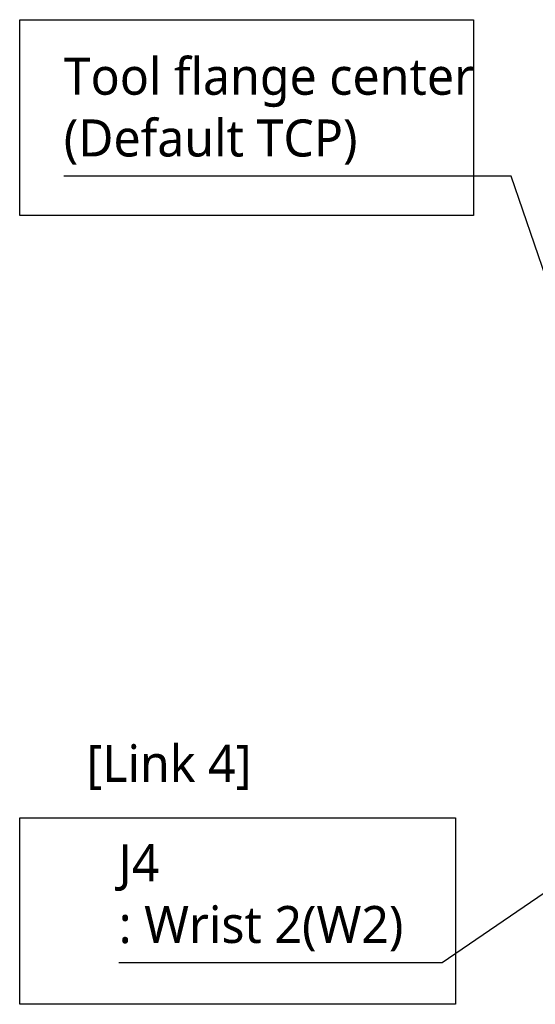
# Model space of a CAD drawing. Header units: millimetres. Extents: x 0 to 4378, y 0 to 2376.
# Tile 213 of 256: x 1186 to 1409, y 1458 to 1883. Entities that reach past the tile are written whole.
import ezdxf

# ---------------------------------------------------------------- set-up
doc = ezdxf.new("R2010")
doc.units = ezdxf.units.MM
doc.header["$LTSCALE"] = 0.2
doc.layers.add('05_Section Line', color=3, linetype='Continuous')
doc.styles.add('Rainbow-5.0 Style', font='malgunsl.ttf')
doc.dimstyles.new('Rainbow-5.0 Style', dxfattribs={"dimtxt": 4, "dimasz": 2.5, "dimexe": 1, "dimexo": 1, "dimgap": 1, "dimtad": 1, "dimdsep": 46, "dimtxsty": 'Rainbow-5.0 Style', "dimcen": 0, "dimclrd": 251, "dimclre": 251, "dimclrt": 7, "dimazin": 3, "dimtp": 0.1, "dimtm": 0.1, "dimtfac": 0.61, "dimtmove": 0, "dimatfit": 3, "dimfxl": 1, "dimlwd": -1, "dimlwe": -1, "dimarcsym": 1})

msp = doc.modelspace()

# ---------------------------------------------------------------- linework, layer by layer
at = {"layer": '05_Section Line'}
for points in [[(1186.424, 1883.185), (1382.424, 1883.185), (1382.424, 1798.638), (1186.424, 1798.638)], [(1186.424, 1538.378), (1374.686, 1538.378), (1374.686, 1457.783), (1186.424, 1457.783)]]:
    msp.add_lwpolyline(points, close=True, dxfattribs=at)

# ---------------------------------------------------------------- texts
at = {"color": 7, "char_height": 16, "attachment_point": 7, "style": 'Rainbow-5.0 Style'}
for s, insert in [('Tool flange center\\P(Default TCP)', (1205.475, 1820.538)), ('[Link 4]', (1215.24, 1550.316)), ('J4\\P: Wrist 2(W2)', (1229.188, 1480.733))]:
    msp.add_mtext(s, dxfattribs=dict(at, insert=insert))

# ---------------------------------------------------------------- leaders
at = {"annotation_type": 0, "has_hookline": 1, "hookline_direction": 1}
for points, text_width in [([(1438.646, 1699.157), (1398.725, 1815.538), (1386.225, 1815.538)], 175.75), ([(1535.334, 1589.449), (1368.901, 1475.733), (1356.401, 1475.733)], 122.213)]:
    msp.add_leader(points, dimstyle='Rainbow-5.0 Style', override={"dimscale": 5, "dimgap": 1, "dimtad": 1}, dxfattribs=dict(at, text_width=text_width))

doc.saveas('drawing.dxf')
